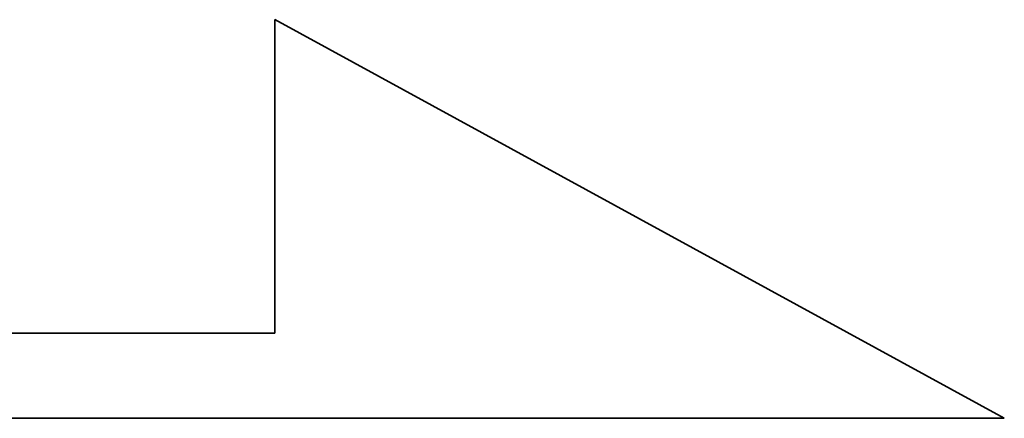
# Model space of a CAD drawing. Header units: millimetres. Extents: x 920 to 1152, y 73 to 164.
# Tile 47 of 51: x 1106.945 to 1108.137, y 95.728 to 96.21. Entities that reach past the tile are written whole.
import ezdxf

# ---------------------------------------------------------------- set-up
doc = ezdxf.new("R2010")
doc.units = ezdxf.units.MM
doc.header["$LTSCALE"] = 0.15
doc.layers.add('DIM', color=4, linetype='CONTINUOUS')
doc.layers.add('layer 1', color=7, linetype='CONTINUOUS')

# ---------------------------------------------------------------- blocks, each defined once
blk = doc.blocks.new('TBI MOTION logo(完整正式版)')
at = {"layer": 'layer 1', "color": 22, "lineweight": 35}
blk.add_open_spline([(75.90875, -9.47875), (75.90875, -9.47875), (75.90875, -12.28625), (75.90875, -12.28625), (75.90875, -12.28625), (75.90875, -12.28625), (75.90875, -12.47875), (75.90875, -12.47875), (75.90875, -12.47875), (75.90875, -12.47875), (75.71625, -12.47875), (75.71625, -12.47875), (75.71625, -12.47875), (75.71625, -12.47875), (-88.32875, -12.47875), (-88.32875, -12.47875), (-88.32875, -12.47875), (-88.32875, -12.47875), (-88.32875, -13.29375), (-88.32875, -13.29375), (-88.32875, -13.29375), (-88.32875, -13.29375), (82.89125, -13.29375), (82.89125, -13.29375), (82.89125, -13.29375), (82.89125, -13.29375), (75.90875, -9.47875), (75.90875, -9.47875)], degree=3, knots=[0, 0, 0, 0, 0.1428571, 0.1428571, 0.1428571, 0.1428572, 0.2857143, 0.2857143, 0.2857143, 0.2857143, 0.4285714, 0.4285714, 0.4285714, 0.4285714, 0.5714286, 0.5714286, 0.5714286, 0.5714286, 0.7142857, 0.7142857, 0.7142857, 0.7142857, 0.8571429, 0.8571429, 0.8571429, 0.8571429, 1, 1, 1, 1], dxfattribs=at)

msp = doc.modelspace()

# ---------------------------------------------------------------- block references
at = {"layer": 'DIM', "color": 7, "xscale": 0.1265115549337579, "yscale": 0.1265115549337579, "zscale": 0.1265115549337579}
msp.add_blockref('TBI MOTION logo(完整正式版)', (1097.6504, 97.4094), dxfattribs=at)

doc.saveas('drawing.dxf')
